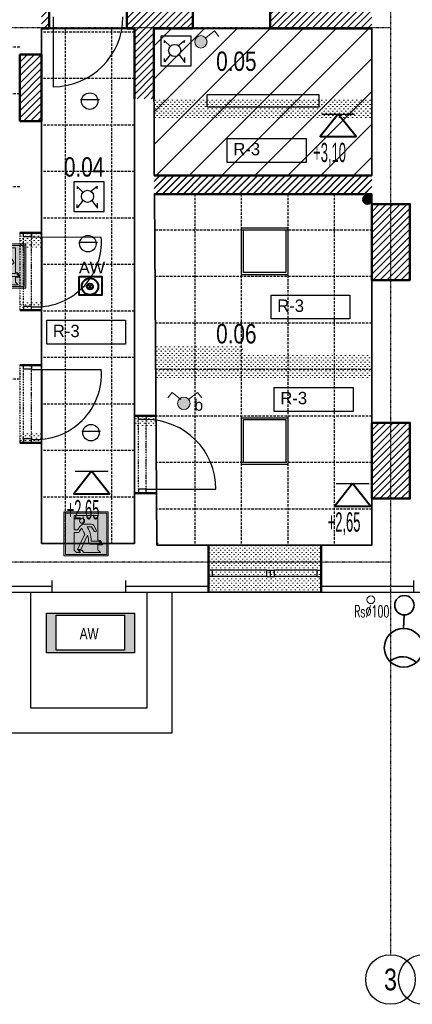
# Model space of a CAD drawing. Header units: centimetres. Extents: x 25511 to 42070, y 833 to 13367.
# Tile 48 of 59: x 31276 to 31782, y 3866 to 5137. Entities that reach past the tile are written whole.
import ezdxf
from ezdxf.enums import TextEntityAlignment as Align

# ---------------------------------------------------------------- set-up
doc = ezdxf.new("R2010")
doc.units = ezdxf.units.CM
doc.header["$LTSCALE"] = 0.1
for name, pattern in [('Ciągłe', [0]), ('DASHDOT2', [12.7, 6.35, -3.175, 0, -3.175]), ('DASHED2', [9.525, 6.35, -3.175]), ('DIVIDE', [31.75, 12.7, -6.35, 0, -6.35, 0, -6.35]), ('DOT', [6.35, 0, -6.35]), ('HIDDEN', [9.525, 6.35, -3.175])]:
    doc.linetypes.add(name, pattern=pattern)
for name, color, linetype in [('A-Elewacje_wypełnienia', 253, 'Continuous'), ('A-Grid', 253, 'DASHDOT2'), ('A-Schody-G', 253, 'Continuous'), ('CKDACH_OPIS', 253, 'Continuous'), ('CKDOOR_FRAMUGI_RAM', 253, 'Continuous'), ('CKDRZWI_', 253, 'Continuous'), ('CKDRZWI_NAD', 253, 'DIVIDE'), ('CKIZOLACJE', 253, 'Continuous'), ('CKOKNA', 253, 'Continuous'), ('CKPOM_OPIS', 253, 'Continuous'), ('CKSCIANY_NAD', 253, 'DIVIDE'), ('CKSCIANY_POD', 253, 'Continuous')]:
    doc.layers.add(name, color=color, linetype=linetype)
for name, color, linetype, lineweight in [('A-Opis-G', 252, 'Continuous', 9), ('A-sufity podwieszone', 253, 'Continuous', 25), ('A-Wyburzenia', 253, 'DASHED2', 0), ('A_Sufity - Opis', 253, 'Continuous', 13), ('A_Sufity podwieszone', 253, 'Continuous', 25), ('AK_KAN SANITARNA', 253, 'Continuous', 50), ('CKDACH_RYNNY', 253, 'Continuous', 18), ('CKPOM_NUM', 253, 'Continuous', 50), ('CKSCIANY_PRZEKR', 253, 'Continuous', 50), ('COKÓŁ_Nr_Pióra__1', 7, 'Continuous', 13), ('COKÓŁ_Nr_Pióra__7', 5, 'Continuous', 20), ('DLXLUM07', 10, 'Continuous', 35), ('E oświetlenie', 34, 'Continuous', 30), ('E-kabel', 1, 'Continuous', 35), ('E-OśwPhilips-G', 150, 'Continuous', 25), ('elOPIS', 5, 'Continuous', 25), ('Elospr', 32, 'Continuous', 30), ('EOPIS', 150, 'Continuous', 35), ('Eoprawa4100', 32, 'Continuous', 40), ('IS_Kanalizacja_sanit_piony', 253, 'Continuous', 30), ('ISTN. PRZEKRÓJ_Nr_Pióra__7', 5, 'Continuous', 20), ('lampe', 32, 'Continuous', 30)]:
    doc.layers.add(name, color=color, linetype=linetype, lineweight=lineweight)
doc.layers.add('CKDRZWI_POM', color=253, linetype='DOT', plot=False)
doc.layers.add('POWIERZCHNIA ZABUDOWY', color=253, linetype='Continuous', plot=False)
doc.layers.add('REV', color=253, linetype='Continuous', lineweight=40, plot=False)
doc.styles.add('A_simplex_25', font='simplex.shx', dxfattribs={"width": 0.5, "height": 25})
doc.styles.add('Arch-Dim', font='romans.shx', dxfattribs={"width": 0.75})
doc.styles.add('GENERATED_STYLE_5', font='arial.ttf')
doc.styles.add('RomanS', font='romans.shx', dxfattribs={"width": 0.8})
doc.styles.get("Standard").update_dxf_attribs({"font": 'ic-simplex.shx', "width": 0.8})
doc.linetypes.add('IZOLACJA_CIEPLNA_OS', pattern='A,0.001,[220,CADKON.SHX,S=0.05,R=0,X=0,Y=0],-1,[220,CADKON.SHX,S=0.05,R=180,X=1,Y=0],-1', length=2.001)

# ---------------------------------------------------------------- blocks, each defined once
blk = doc.blocks.new('CKBL2081424112252')
at = {"layer": 'CKPOM_NUM', "width": 0.8, "flags": 8}
blk.add_attdef('CISLO', text='', height=25, dxfattribs=at).set_placement((31590.5, 5085.6), align=Align.BOTTOM_CENTER)
at = {"layer": 'CKPOM_OPIS', "width": 0.8, "flags": 9}
for tag in ['PLOCHA_DLE_NV_366/2013', 'DEFINICE_SKLADBY', 'POZNÁMKA', 'K._VÝŠKA', 'PODLAHA', 'SKLADBA', 'TEPLOTA', 'PODLAZI', 'POVRCH', 'PLOCHA', 'JMENO', 'OBVOD', 'OBJEM', 'STROP', 'VYSKA', 'STĚNY', 'ZONA', 'BYT']:
    blk.add_attdef(tag, text='', height=20, dxfattribs=at).set_placement((31590.5, 5085.6), align=Align.BOTTOM_CENTER)
blk = doc.blocks.new('A$7E8A383135198')
at = {"layer": 'A-Grid'}
for p, q in [((2215, 268.2), (2215, -1847.5)), ((2215, -651.4), (-268, -651.4)), ((2215, -1340.9), (988.5, -1340.9))]:
    blk.add_line(p, q, dxfattribs=at)
at = {"layer": 'A-Grid', "linetype": 'Ciągłe'}
for centre in [(2215, -1879.4), (2215, -1879.4), (2257.5, -1879.4), (2257.5, -1879.4)]:
    blk.add_circle(centre, 32, dxfattribs=at)
at = {"layer": 'A-Grid', "width": 0.8}
blk.add_text('3', height=28, dxfattribs=at).set_placement((2215, -1879.4), align=Align.MIDDLE)
blk = doc.blocks.new('CKBL2090924132210')
at = {"layer": 'CKPOM_NUM', "width": 0.8, "flags": 8}
blk.add_attdef('CISLO', text='', height=20, dxfattribs=at).set_placement((31590, 4710.6), align=Align.BOTTOM_CENTER)
at = {"layer": 'CKPOM_OPIS', "width": 0.8, "flags": 9}
for tag, height in [('JMENO', 36), ('POZNÁMKA', 18), ('K._VÝŠKA', 18), ('STĚNY', 18), ('PLOCHA_DLE_NV_366/2013', 18), ('DEFINICE_SKLADBY', 18), ('PODLAHA', 18), ('TEPLOTA', 18), ('SKLADBA', 18), ('PODLAZI', 18), ('POVRCH', 18), ('PLOCHA', 18), ('OBVOD', 18), ('OBJEM', 18), ('STROP', 18), ('VYSKA', 18), ('ZONA', 18), ('BYT', 18)]:
    blk.add_attdef(tag, text='', height=height, dxfattribs=at).set_placement((31590, 4710.6), align=Align.BOTTOM_CENTER)
blk = doc.blocks.new('CKBL2081424112231')
at = {"layer": 'CKPOM_NUM', "width": 0.8, "flags": 8}
blk.add_attdef('CISLO', text='', height=25, dxfattribs=at).set_placement((31364.2, 4805.4), align=Align.BOTTOM_CENTER)
at = {"layer": 'CKPOM_OPIS', "width": 0.8, "flags": 9}
for tag in ['PLOCHA_DLE_NV_366/2013', 'DEFINICE_SKLADBY', 'POZNÁMKA', 'K._VÝŠKA', 'PODLAHA', 'TEPLOTA', 'SKLADBA', 'PODLAZI', 'POVRCH', 'PLOCHA', 'JMENO', 'OBVOD', 'OBJEM', 'STROP', 'VYSKA', 'STĚNY', 'ZONA', 'BYT']:
    blk.add_attdef(tag, text='', height=20, dxfattribs=at).set_placement((31364.2, 4805.4), align=Align.BOTTOM_CENTER)
blk = doc.blocks.new('A$7E8A161362996')
at = {"layer": 'IS_Kanalizacja_sanit_piony'}
h = blk.add_hatch(color=256, dxfattribs=at)
h.dxf.hatch_style = 1
edge = h.paths.add_edge_path()
edge.add_arc((-6367, 6578), 55, 0, 360)
h = blk.add_hatch(color=256, dxfattribs=at)
h.dxf.hatch_style = 1
edge = h.paths.add_edge_path()
edge.add_arc((-848, 4613), 55, 0, 360)
h = blk.add_hatch(color=256, dxfattribs=at)
h.dxf.hatch_style = 1
edge = h.paths.add_edge_path()
edge.add_arc((2026, 2606), 55, 0, 360)
at = {"layer": 'AK_KAN SANITARNA'}
for centre in [(-6367, 6578), (-848, 4613), (2026, 2606)]:
    blk.add_circle(centre, 55, dxfattribs=at)
blk = doc.blocks.new('Sufity')
at = {"layer": 'A-sufity podwieszone', "lineweight": 35}
for points in [[(38362.6, 1440.9), (38482.6, 1440.9), (38482.6, 2105.4), (38362.6, 2105.4), (38362.6, 1440.9)], [(38507.9, 1915.9), (38507.6, 2105.4), (38788.6, 2105.4), (38788.6, 1915.9), (38508.2, 1915.9)]]:
    blk.add_lwpolyline(points, dxfattribs=at).dxf.unprotected_set("ltscale", 0)
blk.add_lwpolyline([(38788.7, 1891.9), (38508.3, 1891.9), (38511.6, 1438.9), (38788.7, 1438.9)], close=True, dxfattribs=at).dxf.unprotected_set("ltscale", 0)
at = {"layer": 'A_Sufity podwieszone', "linetype": 'HIDDEN', "ltscale": 5}
for points in [[(38482.6, 2100.9), (38362.6, 2100.9)], [(38393.1, 2105.4), (38393.1, 1440.9)], [(38453.1, 2105.4), (38453.1, 1440.9)], [(38334.6, 2081.4), (38056.5, 2081.4)], [(38482.6, 2040.9), (38362.6, 2040.9)], [(38334.6, 2021.4), (38056.5, 2021.4)], [(38482.6, 1980.9), (38362.6, 1980.9)], [(38482.6, 1920.9), (38362.6, 1920.9)], [(38334.6, 1901.4), (38056.5, 1901.4)], [(38560.2, 1891.9), (38560.2, 1438.9)], [(38620.2, 1891.9), (38620.2, 1438.9)], [(38680.2, 1891.9), (38680.2, 1438.9)], [(38740.2, 1891.9), (38740.2, 1438.9)], [(38482.6, 1860.9), (38362.6, 1860.9)], [(38789.2, 1845.4), (38509.2, 1845.4)], [(38482.6, 1800.9), (38362.6, 1800.9)], [(38788.7, 1785.4), (38509.6, 1785.4)], [(38482.6, 1740.9), (38362.6, 1740.9)], [(38788.7, 1725.4), (38510.1, 1725.4)], [(38482.6, 1680.9), (38362.6, 1680.9)], [(38788.7, 1665.4), (38510.5, 1665.4)], [(38334.6, 1652.9), (37915.6, 1652.9)], [(38482.6, 1620.9), (38362.6, 1620.9)], [(38788.7, 1605.4), (38510.9, 1605.4)], [(38482.6, 1560.9), (38362.6, 1560.9)], [(38788.7, 1545.4), (38511.4, 1545.4)], [(38482.6, 1500.9), (38362.6, 1500.9)], [(38788.7, 1485.4), (38511.8, 1485.4)], [(38513.1, 1440.9), (38511.6, 1440.9)]]:
    blk.add_lwpolyline(points, dxfattribs=at)
blk = doc.blocks.new('Drzwi ewakuacyjne (1)')
at = {"true_color": 0xffffff}
h = blk.add_hatch(color=7, dxfattribs=at)
h.paths.add_polyline_path([(-35, 0), (-35, 70), (35, 70), (35, 0)])
h.paths.add_polyline_path([(-32.5, 2.5), (-32.5, 67.5), (32.5, 67.5), (32.5, 2.5)], flags=16)
h.paths.add_polyline_path([(-18.9, 64), (-18.9, 41.3), (-13.4, 41.3, -0.085698), (-8.2, 48.1, -0.105978), (-5.1, 50.1, -0.091054), (-3.7, 50.4), (8.6, 50.4, -0.27629), (12.1, 48.3), (15.9, 41.1, -1), (12.5, 39.2), (8.6, 46.3), (1.5, 46.3, -0.050927), (6.3, 36.4, -0.054258), (8.2, 23.5), (18.9, 23.5, -0.281953), (22.5, 21.3), (23.9, 18.6), (6.1, 18.6, -0.406934), (4.1, 20.6, 0.057666), (2.3, 32.8), (-8.2, 10.3), (-13.9, 10.3), (-2.3, 34.7, -0.029564), (-6.9, 43.8, 0.051795), (-11.7, 37.3), (-18.9, 37.3), (-18.9, 9.3), (-15.1, 5.5), (-9.1, 5.5), (-12.7, 9.1), (-7, 9.1), (-3.4, 5.5), (22.7, 5.5), (18.5, 9.7), (18.5, 17.4), (26.1, 17.4), (23.5, 22.7, 0.281953), (19.9, 24.9), (18.5, 24.9), (18.5, 64)], flags=0)
h.paths.add_polyline_path([(-2.3, 55.6, 1), (-10.3, 55.6, 1)], flags=0)
h = blk.add_hatch(color=116)
h.paths.add_polyline_path([(-32.5, 2.5), (-32.5, 67.5), (32.5, 67.5), (32.5, 2.5)])
h.paths.add_polyline_path([(-18.9, 64), (-18.9, 41.3), (-13.4, 41.3, -0.085698), (-8.2, 48.1, -0.105978), (-5.1, 50.1, -0.091054), (-3.7, 50.4), (8.6, 50.4, -0.27629), (12.1, 48.3), (15.9, 41.1, -1), (12.5, 39.2), (8.6, 46.3), (1.5, 46.3, -0.050927), (6.3, 36.4, -0.054258), (8.2, 23.5), (18.9, 23.5, -0.281953), (22.5, 21.3), (23.9, 18.6), (6.1, 18.6, -0.406934), (4.1, 20.6, 0.057666), (2.3, 32.8), (-8.2, 10.3), (-13.9, 10.3), (-2.3, 34.7, -0.029564), (-6.9, 43.8, 0.051795), (-11.7, 37.3), (-18.9, 37.3), (-18.9, 9.3), (-15.1, 5.5), (-9.1, 5.5), (-12.7, 9.1), (-7, 9.1), (-3.4, 5.5), (22.7, 5.5), (18.5, 9.7), (18.5, 17.4), (26.1, 17.4), (23.5, 22.7, 0.281953), (19.9, 24.9), (18.5, 24.9), (18.5, 64)], flags=16)
h.paths.add_polyline_path([(-2.3, 55.6, 1), (-10.3, 55.6, 1)], flags=0)
at = {"color": 7}
for points in [[(-35, 0), (35, 0), (35, 70), (-35, 70)], [(-32.5, 2.5), (32.5, 2.5), (32.5, 67.5), (-32.5, 67.5)]]:
    blk.add_lwpolyline(points, close=True, dxfattribs=at)
at = {"color": 116}
blk.add_lwpolyline([(35, 0), (-35, 0), (-35, 70), (35, 70)], close=True, dxfattribs=at)
at = {"color": 7}
blk.add_lwpolyline([(6.1, 18.6), (23.9, 18.6), (22.5, 21.3, 0.281953), (18.9, 23.5), (8.2, 23.5, 0.054258), (6.3, 36.4, 0.050927), (1.5, 46.3), (8.6, 46.3), (12.5, 39.2, 1), (15.9, 41.1), (12.1, 48.3, 0.27629), (8.6, 50.4), (-3.7, 50.4, 0.091054), (-5.1, 50.1, 0.105978), (-8.2, 48.1, 0.085698), (-13.4, 41.3), (-18.9, 41.3), (-18.9, 64), (18.5, 64), (18.5, 24.9), (19.9, 24.9, -0.281953), (23.5, 22.7), (26.1, 17.4), (18.5, 17.4), (18.5, 9.7), (22.7, 5.5), (-3.4, 5.5), (-7, 9.1), (-12.7, 9.1), (-9.1, 5.5), (-15.1, 5.5), (-18.9, 9.3), (-18.9, 37.3), (-11.7, 37.3, -0.051795), (-6.9, 43.8, 0.029564), (-2.3, 34.7), (-13.9, 10.3), (-8.2, 10.3), (2.3, 32.8, -0.057666), (4.1, 20.6, 0.406934)], format="xyb", close=True, dxfattribs=at)
blk.add_circle((-6.3, 55.6), 3.97, dxfattribs=at)

msp = doc.modelspace()

# ---------------------------------------------------------------- hatches: boundary and pattern name
at = {"layer": 'A-Elewacje_wypełnienia', "lineweight": 5}
h = msp.add_hatch(dxfattribs=at)
h.set_pattern_fill('ANSI31', color=256, scale=2, style=0)
h.set_pattern_definition([(45, (8507.151, 1767.307), (-4.490128, 4.490128), [])])
h.paths.add_polyline_path([(31304.236, 5125.128), (31314.236, 5125.104), (31314.819, 5150.105), (31304.236, 5150.104)])
h = msp.add_hatch(dxfattribs=at)
h.set_pattern_fill('ANSI31', color=256, scale=2, style=0)
h.paths.add_polyline_path([(31414.236, 5125.106), (31424.236, 5125.103), (31424.236, 5034.604), (31449.236, 5034.604), (31449.236, 5125.101), (31499.236, 5125.108), (31499.237, 5150.104), (31414.235, 5150.098)])
h = msp.add_hatch(dxfattribs=at)
h.set_pattern_fill('ANSI31', color=256, scale=2, style=0)
h.paths.add_polyline_path([(31599.237, 5125.111), (31730.235, 5125.098), (31730.237, 5150.111), (31599.236, 5150.104)])
h = msp.add_hatch(dxfattribs=at)
h.set_pattern_fill('ANSI31', color=256, scale=2, style=0)
h.set_pattern_definition([(45, (8497.151, 1708.807), (-4.490128, 4.490128), [])])
h.paths.add_polyline_path([(31276.236, 5005.628), (31303.653, 5005.581), (31304.819, 5091.605), (31277.402, 5091.604)])
h = msp.add_hatch(dxfattribs=at)
h.set_pattern_fill('ANSI31', color=256, scale=2, style=0)
h.set_pattern_definition([(45, (8497.151, 1708.807), (-4.490128, 4.490128), [])])
h.paths.add_polyline_path([(31276.236, 5005.628), (31303.653, 5005.581), (31304.819, 5091.605), (31277.402, 5091.604)])
h = msp.add_hatch(dxfattribs=at)
h.set_pattern_fill('ANSI31', color=256, scale=2, style=0)
h.set_pattern_definition([(45, (8902.151, 1535.311), (-4.490128, 4.490128), [])])
h.paths.add_polyline_path([(31449.616, 4911.582), (31730.231, 4911.583), (31730.236, 4935.608), (31449.616, 4935.582)])
h = msp.add_hatch(dxfattribs=at)
h.set_pattern_fill('ANSI31', color=256, scale=2, style=0)
h.set_pattern_definition([(45, (8902.151, 1535.5127), (-4.490128, 4.490128), [])])
h.paths.add_polyline_path([(31450.953, 4911.792), (31730.231, 4911.785), (31730.236, 4935.81), (31450.953, 4935.792)])
h = msp.add_hatch(dxfattribs=at)
h.set_pattern_fill('ANSI31', color=256, scale=2, style=0)
h.set_pattern_definition([(45, (8951.151, 1498.307), (-4.490128, 4.490128), [])])
h.paths.add_polyline_path([(31730.236, 4800.628), (31779.236, 4800.581), (31780.402, 4898.605), (31731.402, 4898.604)])
h = msp.add_hatch(dxfattribs=at)
h.set_pattern_fill('ANSI31', color=256, scale=2, style=0)
h.set_pattern_definition([(45, (8951.151, 1498.307), (-4.490128, 4.490128), [])])
h.paths.add_polyline_path([(31730.236, 4800.628), (31779.236, 4800.581), (31780.402, 4898.605), (31731.402, 4898.604)])
h = msp.add_hatch(dxfattribs=at)
h.set_pattern_fill('ANSI31', color=256, scale=2, style=0)
h.set_pattern_definition([(45, (8951.151, 1216.307), (-4.490128, 4.490128), [])])
h.paths.add_polyline_path([(31730.236, 4518.628), (31779.236, 4518.581), (31780.402, 4616.605), (31731.402, 4616.604)])
h = msp.add_hatch(dxfattribs=at)
h.set_pattern_fill('ANSI31', color=256, scale=2, style=0)
h.set_pattern_definition([(45, (8951.151, 1216.307), (-4.490128, 4.490128), [])])
h.paths.add_polyline_path([(31730.236, 4518.628), (31779.236, 4518.581), (31780.402, 4616.605), (31731.402, 4616.604)])
at = {"layer": 'A-Wyburzenia'}
h = msp.add_hatch(dxfattribs=at)
h.set_pattern_fill('PLASTER', color=256, scale=4, style=0)
h.set_pattern_definition([(45, (-6369726.749, -5682809.6003), (-2.8284271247, 2.8284271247), [0, -4])])
h.paths.add_polyline_path([(31730.236, 5008.111), (31730.236, 5034.604), (31449.271, 5034.604), (31449.271, 5008.111)])
h = msp.add_hatch(dxfattribs=at)
h.set_pattern_fill('PLASTER', color=256, scale=4, style=0)
h.set_pattern_definition([(45, (-6369899.6053, -5682843.7987), (-2.8284271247, 2.8284271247), [0, -4])])
h.paths.add_polyline_path([(31304.236, 4840.604), (31304.236, 4861.406), (31276.414, 4861.406), (31276.414, 4840.604)])
h = msp.add_hatch(dxfattribs=at)
h.set_pattern_fill('PLASTER', color=256, scale=4, style=0)
h.set_pattern_definition([(45, (-6369899.6053, -5682932.6003), (-2.8284271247, 2.8284271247), [0, -4])])
h.paths.add_polyline_path([(31304.236, 4761.604), (31304.236, 4772.604), (31276.414, 4772.604), (31276.414, 4761.604)])
h = msp.add_hatch(dxfattribs=at)
h.set_pattern_fill('PLASTER', color=256, scale=4, style=0)
h.set_pattern_definition([(45, (-6369724.5386, -5683128.09), (-2.8284271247, 2.8284271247), [0, -4])])
h.paths.add_polyline_path([(31730.236, 4672.496), (31730.236, 4704.317), (31565.388, 4704.317), (31565.347, 4716.026), (31451.481, 4716.115), (31451.481, 4672.496)])
h = msp.add_hatch(dxfattribs=at)
h.set_pattern_fill('PLASTER', color=256, scale=4, style=0)
h.set_pattern_definition([(45, (-6369751.6053, -5683079.6003), (-2.8284271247, 2.8284271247), [0, -4])])
h.paths.add_polyline_path([(31452.236, 4612.604), (31452.236, 4625.604), (31424.414, 4625.604), (31424.414, 4612.604)])
h = msp.add_hatch(dxfattribs=at)
h.set_pattern_fill('PLASTER', color=256, scale=4, style=0)
h.set_pattern_definition([(45, (-6369899.6053, -5683101.6003), (-2.8284271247, 2.8284271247), [0, -4])])
h.paths.add_polyline_path([(31304.236, 4590.604), (31304.236, 4603.604), (31276.414, 4603.604), (31276.414, 4590.604)])
h = msp.add_hatch(dxfattribs=at)
h.set_pattern_fill('PLASTER', color=256, scale=4, style=0)
h.set_pattern_definition([(45, (-6369656.2837, -5683257.6003), (-2.8284271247, 2.8284271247), [0, -4])])
h.paths.add_polyline_path([(31664.736, 4398.104), (31664.736, 4458.604), (31519.736, 4458.604), (31519.736, 4398.104)])
h = msp.add_hatch(dxfattribs=at)
h.set_pattern_fill('PLASTER', color=256, scale=4, style=0)
h.set_pattern_definition([(45, (-6369656.2837, -5683257.6003), (-2.8284271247, 2.8284271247), [0, -4])])
h.paths.add_polyline_path([(31664.736, 4398.104), (31664.736, 4458.604), (31519.736, 4458.604), (31519.736, 4398.104)])
at = {"layer": 'A_Sufity - Opis'}
h = msp.add_hatch(dxfattribs=at)
h.set_pattern_fill('GR_GENERAL', color=256, scale=15)
h.set_pattern_definition([(45, (0, 0), (-21.213203, 21.213203), [])])
h.paths.add_polyline_path([(31449.236, 5125.104), (31730.236, 5125.104), (31730.236, 4935.608), (31449.78, 4935.592)])
at = {"layer": 'COKÓŁ_Nr_Pióra__7', "linetype": 'Continuous'}
h = msp.add_hatch(color=256, dxfattribs=at)
edge = h.paths.add_edge_path(flags=0)
edge.add_ellipse((31509.821, 5108.048), major_axis=(7.991, 0), ratio=1, start_angle=180, end_angle=360)
edge.add_ellipse((31509.821, 5108.048), major_axis=(7.991, 0), ratio=1, start_angle=0, end_angle=180)
h = msp.add_hatch(color=256, dxfattribs=at)
edge = h.paths.add_edge_path(flags=0)
edge.add_ellipse((31487.798, 4641.546), major_axis=(7.991, 0), ratio=1, start_angle=180, end_angle=360)
edge.add_ellipse((31487.798, 4641.546), major_axis=(7.991, 0), ratio=1, start_angle=0, end_angle=180)
at = {"layer": 'DLXLUM07'}
h = msp.add_hatch(color=1, dxfattribs=at)
h.dxf.hatch_style = 1
h.paths.add_polyline_path([(31310.699, 4370.995), (31310.699, 4319.771), (31424.288, 4319.771), (31424.288, 4370.995)])
h.paths.add_polyline_path([(31323.409, 4368.137), (31323.409, 4322.912), (31411.12, 4322.912), (31411.12, 4368.137)], flags=16)

# ---------------------------------------------------------------- linework, layer by layer
at = {"layer": 'A-Schody-G'}
for points in [[(31258.444, 4398.104), (31472.238, 4398.104), (31472.238, 4216.104), (31258.444, 4216.104)], [(31290.444, 4398.104), (31440.238, 4398.104), (31440.238, 4248.104), (31290.444, 4248.104)]]:
    msp.add_lwpolyline(points, close=True, dxfattribs=at)
at = {"layer": 'A-Wyburzenia'}
for p, q in [((31305.236, 4856.604), (31305.236, 4766.604)), ((31305.236, 4685.604), (31305.236, 4595.604))]:
    msp.add_line(p, q, dxfattribs=at)
at = {"layer": 'A_Sufity podwieszone', "lineweight": 40}
for points in [[(31686.822, 5014.874), (31663.714, 4985.882), (31709.929, 4985.882)], [(31368.934, 4553.983), (31345.827, 4524.991), (31392.042, 4524.991)], [(31705.446, 4538.07), (31682.338, 4509.077), (31728.553, 4509.077)]]:
    msp.add_lwpolyline(points, close=True, dxfattribs=at)
at = {"layer": 'A_Sufity podwieszone'}
for points in [[(31665.677, 5014.874), (31707.966, 5014.874)], [(31347.79, 4553.983), (31390.079, 4553.983)], [(31684.301, 4538.07), (31726.59, 4538.07)]]:
    msp.add_lwpolyline(points, dxfattribs=at)
at = {"layer": 'CKDACH_RYNNY'}
msp.add_circle((31728.897, 4388.104), 5, dxfattribs=at)
at = {"layer": 'CKDOOR_FRAMUGI_RAM'}
for p, q in [((31281.236, 4856.604), (31281.236, 4861.604)), ((31281.236, 4861.604), (31291.236, 4861.604)), ((31291.236, 4856.604), (31281.236, 4856.604)), ((31291.236, 4861.604), (31291.236, 4856.604)), ((31291.236, 4766.604), (31281.236, 4766.604)), ((31281.236, 4766.604), (31281.236, 4761.604)), ((31291.236, 4761.604), (31291.236, 4766.604)), ((31281.236, 4761.604), (31291.236, 4761.604)), ((31281.236, 4685.604), (31281.236, 4690.604)), ((31281.236, 4690.604), (31291.236, 4690.604)), ((31291.236, 4690.604), (31291.236, 4685.604)), ((31291.236, 4685.604), (31281.236, 4685.604)), ((31429.236, 4620.604), (31429.236, 4625.604)), ((31429.236, 4625.604), (31439.236, 4625.604)), ((31439.236, 4625.604), (31439.236, 4620.604)), ((31439.236, 4620.604), (31429.236, 4620.604)), ((31291.236, 4595.604), (31281.236, 4595.604)), ((31281.236, 4595.604), (31281.236, 4590.604)), ((31281.236, 4590.604), (31291.236, 4590.604)), ((31291.236, 4590.604), (31291.236, 4595.604)), ((31439.236, 4530.604), (31429.236, 4530.604)), ((31429.236, 4530.604), (31429.236, 4525.604)), ((31429.236, 4525.604), (31439.236, 4525.604)), ((31439.236, 4525.604), (31439.236, 4530.604))]:
    msp.add_line(p, q, dxfattribs=at)
at = {"layer": 'CKDRZWI_'}
for p, q in [((31319.236, 5140.104), (31319.236, 5050.104)), ((31291.324, 4856.227), (31381.324, 4856.05)), ((31291.324, 4685.227), (31381.324, 4685.05)), ((31439.236, 4530.604), (31529.236, 4530.604))]:
    msp.add_line(p, q, dxfattribs=at)
for centre, radius, start, end in [((31319.236, 5140.104), 90, 270, 0), ((31297.618, 4849.909), 83.931, 265.577866, 4.196015), ((31297.618, 4678.909), 83.931, 265.577866, 4.196015), ((31439.236, 4530.604), 90, 0, 90)]:
    msp.add_arc(centre, radius, start, end, dxfattribs=at)
at = {"layer": 'CKDRZWI_NAD'}
for p, q in [((31281.236, 4761.604), (31281.236, 4861.604)), ((31291.236, 4761.604), (31291.236, 4861.604)), ((31281.236, 4590.604), (31281.236, 4690.604)), ((31291.236, 4590.604), (31291.236, 4690.604)), ((31429.236, 4530.604), (31429.236, 4620.604)), ((31439.236, 4530.604), (31439.236, 4620.604))]:
    msp.add_line(p, q, dxfattribs=at)
at = {"layer": 'CKDRZWI_POM'}
for p, q in [((31291.236, 4761.604), (31291.236, 4861.604)), ((31291.236, 4590.604), (31291.236, 4690.604)), ((31439.236, 4525.604), (31439.236, 4625.604))]:
    msp.add_line(p, q, dxfattribs=at)
at = {"layer": 'CKIZOLACJE'}
for p, q in [((31317.736, 4413.104), (31317.736, 4398.104)), ((31412.736, 4413.104), (31412.736, 4398.104))]:
    msp.add_line(p, q, dxfattribs=at)
at = {"layer": 'CKIZOLACJE', "linetype": 'IZOLACJA_CIEPLNA_OS', "ltscale": 4.5}
for points in [[(30722.14, 5094.604), (30803.236, 5094.604), (30803.236, 4405.604), (31317.736, 4405.604)], [(31412.736, 4405.604), (31519.736, 4405.604)], [(31664.736, 4405.604), (31784.236, 4405.604)]]:
    msp.add_lwpolyline(points, dxfattribs=at)
at = {"layer": 'CKIZOLACJE'}
for points in [[(30722.14, 5087.104), (30795.736, 5087.104), (30795.736, 4398.104), (31317.736, 4398.104)], [(31664.736, 4398.104), (31784.236, 4398.104), (31784.236, 4413.104)], [(31412.736, 4398.104), (31519.736, 4398.104)]]:
    msp.add_lwpolyline(points, dxfattribs=at)
at = {"layer": 'CKOKNA'}
for p, q in [((31524.736, 4426.104), (31519.736, 4426.104)), ((31519.736, 4418.104), (31519.736, 4426.104)), ((31594.736, 4426.104), (31524.736, 4426.104)), ((31524.736, 4418.104), (31524.736, 4426.104)), ((31594.736, 4418.104), (31594.736, 4426.104)), ((31594.736, 4426.104), (31599.736, 4426.104)), ((31599.736, 4418.104), (31599.736, 4426.104)), ((31599.736, 4426.104), (31604.736, 4426.104)), ((31659.736, 4426.104), (31604.736, 4426.104)), ((31604.736, 4418.104), (31604.736, 4426.104)), ((31659.736, 4418.104), (31659.736, 4426.104)), ((31659.736, 4426.104), (31664.736, 4426.104)), ((31664.736, 4418.104), (31664.736, 4426.104)), ((31524.736, 4418.104), (31519.736, 4418.104)), ((31594.736, 4418.104), (31524.736, 4418.104)), ((31594.736, 4418.104), (31599.736, 4418.104)), ((31599.736, 4418.104), (31604.736, 4418.104)), ((31659.736, 4418.104), (31604.736, 4418.104)), ((31659.736, 4418.104), (31664.736, 4418.104))]:
    msp.add_line(p, q, dxfattribs=at)
at = {"layer": 'CKSCIANY_NAD'}
for p, q in [((31276.236, 4861.604), (31276.236, 4761.604)), ((31276.236, 4690.604), (31276.236, 4590.604)), ((31424.236, 4525.604), (31424.236, 4625.604)), ((31453.01, 4525.61), (31451.988, 4625.61))]:
    msp.add_line(p, q, dxfattribs=at)
at = {"layer": 'CKSCIANY_POD'}
for p, q in [((31664.736, 4458.604), (31519.736, 4458.604)), ((31664.736, 4398.104), (31519.736, 4398.104))]:
    msp.add_line(p, q, dxfattribs=at)
at = {"layer": 'CKSCIANY_PRZEKR'}
for p, q in [((31314.236, 5125.104), (31314.236, 5150.104)), ((31414.236, 5125.104), (31414.236, 5150.104)), ((31499.236, 5125.604), (31499.236, 5150.104)), ((31599.236, 5125.104), (31599.236, 5150.104)), ((31314.236, 5125.104), (31304.236, 5125.104)), ((31424.236, 5125.104), (31414.236, 5125.104)), ((31424.236, 5034.604), (31424.236, 5125.104)), ((31449.236, 5034.604), (31449.236, 5125.104)), ((31449.236, 5125.104), (31499.236, 5125.104)), ((31599.236, 5125.104), (31730.236, 5125.104)), ((31276.236, 5091.604), (31304.236, 5091.604)), ((31276.236, 5091.604), (31276.236, 5005.604)), ((31304.236, 5005.604), (31304.236, 5091.604)), ((31276.236, 5005.604), (31304.236, 5005.604)), ((31449.538, 4935.59), (31730.269, 4935.608)), ((31449.693, 4911.59), (31730.269, 4911.608)), ((31276.236, 4861.604), (31304.236, 4861.604)), ((31276.236, 4761.604), (31304.236, 4761.604)), ((31276.236, 4690.604), (31304.236, 4690.604)), ((31424.236, 4625.604), (31451.988, 4625.604)), ((31276.236, 4590.604), (31304.236, 4590.604)), ((31424.236, 4525.604), (31453.01, 4525.604)), ((31519.736, 4398.104), (31519.736, 4458.604)), ((31664.736, 4398.104), (31664.736, 4458.604))]:
    msp.add_line(p, q, dxfattribs=at)
msp.add_lwpolyline([(31730.236, 4898.604), (31730.236, 4800.604), (31779.236, 4800.604), (31779.236, 4898.604), (31730.236, 4898.604)], dxfattribs=at)
msp.add_lwpolyline([(31730.236, 4616.604), (31779.236, 4616.604), (31779.236, 4518.604), (31730.236, 4518.604)], close=True, dxfattribs=at)
at = {"layer": 'COKÓŁ_Nr_Pióra__1', "linetype": 'Continuous', "flags": 128}
for points in [[(31501.829, 5108.048, -1), (31517.812, 5108.048, -1)], [(31479.807, 4641.546, -1), (31495.79, 4641.546, -1)]]:
    msp.add_lwpolyline(points, format="xyb", close=True, dxfattribs=at)
at = {"layer": 'E oświetlenie'}
msp.add_lwpolyline([(31310.699, 4370.995), (31424.288, 4370.995), (31424.288, 4319.771), (31310.699, 4319.771)], close=True, dxfattribs=at)
at = {"layer": 'E-kabel'}
msp.add_line((31771.636, 4368.597), (31770.984, 4351.115), dxfattribs=at)
for centre, radius in [((31772.102, 4381.088), 12.5), ((31771.235, 4326.157), 25)]:
    msp.add_circle(centre, radius, dxfattribs=at)
msp.add_arc((31769.868, 4289.515), 25, 45.032016, 130.696143, dxfattribs=at)
at = {"layer": 'E-OśwPhilips-G'}
for p, q in [((31470.861, 5101.513), (31462.484, 5109.555)), ((31462.484, 5109.555), (31462.484, 5106.539)), ((31479.908, 5102.853), (31488.62, 5109.89)), ((31488.62, 5109.89), (31487.95, 5106.539)), ((31470.191, 5091.461), (31462.819, 5082.079)), ((31462.819, 5082.079), (31462.819, 5086.435)), ((31481.583, 5091.461), (31488.955, 5081.409)), ((31488.955, 5081.409), (31488.955, 5087.775)), ((31358.482, 4913.373), (31350.105, 4921.415)), ((31350.105, 4921.415), (31350.105, 4918.399)), ((31367.529, 4914.713), (31376.241, 4921.75)), ((31376.241, 4921.75), (31375.571, 4918.399)), ((31357.812, 4903.321), (31350.44, 4893.939)), ((31350.44, 4893.939), (31350.44, 4898.295)), ((31369.204, 4903.321), (31376.576, 4893.269)), ((31376.576, 4893.269), (31376.576, 4899.635))]:
    msp.add_line(p, q, dxfattribs=at)
for points in [[(31458.768, 5115.91), (31497.047, 5115.91), (31497.047, 5076.673), (31458.768, 5076.673)], [(31346.389, 4927.77), (31384.669, 4927.77), (31384.669, 4888.533), (31346.389, 4888.533)]]:
    msp.add_lwpolyline(points, close=True, dxfattribs=at)
for centre in [(31476.044, 5096.798), (31363.666, 4908.659)]:
    msp.add_circle(centre, 7.867, dxfattribs=at)
at = {"layer": 'elOPIS', "color": 5}
for points in [[(31543.666, 4983.378), (31645.384, 4983.378), (31645.384, 4952.464), (31543.666, 4952.464)], [(31600.235, 4781.349), (31701.952, 4781.349), (31701.952, 4750.434), (31600.235, 4750.434)], [(31311.08, 4748.771), (31412.798, 4748.771), (31412.798, 4717.857), (31311.08, 4717.857)], [(31604.275, 4662.151), (31705.993, 4662.151), (31705.993, 4631.237), (31604.275, 4631.237)]]:
    msp.add_lwpolyline(points, close=True, dxfattribs=at)
at = {"layer": 'Elospr'}
for p, q in [((31354.61, 5033.487, 212.643), (31378.935, 5033.487, 212.643)), ((31662.375, 5039.75, 425.286), (31517.723, 5039.75, 425.286)), ((31517.723, 5024.023, 425.286), (31517.723, 5039.75, 425.286)), ((31662.375, 5024.023, 425.286), (31662.375, 5039.75, 425.286)), ((31518.375, 5024.023, 425.286), (31662.375, 5024.023, 425.286)), ((31561.794, 4867.991), (31621.794, 4867.991)), ((31561.794, 4867.991), (31561.794, 4807.991)), ((31621.794, 4867.991), (31621.794, 4807.991)), ((31352.243, 4849.608, 212.643), (31376.568, 4849.608, 212.643)), ((31561.794, 4807.991), (31621.794, 4807.991)), ((31561.794, 4623.031), (31621.794, 4623.031)), ((31561.794, 4623.031), (31561.794, 4563.031)), ((31621.794, 4623.031), (31621.794, 4563.031)), ((31356.189, 4605.753, 212.643), (31380.514, 4605.753, 212.643)), ((31561.794, 4563.031), (31621.794, 4563.031))]:
    msp.add_line(p, q, dxfattribs=at)
for points in [[(31564.875, 4865.601), (31619.196, 4865.601), (31619.196, 4810.357), (31564.875, 4810.357)], [(31564.875, 4620.64), (31619.196, 4620.64), (31619.196, 4565.396), (31564.875, 4565.396)]]:
    msp.add_lwpolyline(points, close=True, dxfattribs=at)
for centre in [(31366.495, 5031.535, 212.643), (31364.128, 4847.657, 212.643), (31368.074, 4603.802, 212.643)]:
    msp.add_circle(centre, 10.64, dxfattribs=at)
at = {"layer": 'Eoprawa4100', "color": 1}
for p, q in [((31363.988, 4789.507), (31369.53, 4795.048)), ((31363.988, 4795.048), (31369.53, 4789.507))]:
    msp.add_line(p, q, dxfattribs=at)
msp.add_lwpolyline([(31352.727, 4805.047), (31382.019, 4805.047), (31382.019, 4781.247), (31352.727, 4781.247)], close=True, dxfattribs=at)
for radius in [10.621, 3.918]:
    msp.add_circle((31366.759, 4792.277), radius, dxfattribs=at)
at = {"layer": 'ISTN. PRZEKRÓJ_Nr_Pióra__7', "linetype": 'Continuous'}
for p, q in [((31516.03, 5113.079), (31527.303, 5122.066)), ((31527.303, 5122.066), (31533.083, 5115.08)), ((31472.826, 4655.564), (31467.046, 4648.578)), ((31484.099, 4646.577), (31472.826, 4655.564)), ((31494.007, 4646.577), (31505.28, 4655.564)), ((31505.28, 4655.564), (31511.061, 4648.578))]:
    msp.add_line(p, q, dxfattribs=at)
at = {"layer": 'lampe'}
msp.add_lwpolyline([(31323.409, 4368.137), (31411.12, 4368.137), (31411.12, 4322.912), (31323.409, 4322.912)], close=True, dxfattribs=at)
at = {"layer": 'POWIERZCHNIA ZABUDOWY'}
msp.add_lwpolyline([(29539.236, 5777.537), (29539.236, 5087.104), (30795.736, 5087.104), (30795.736, 4398.104), (32304.236, 4398.104), (32304.236, 4558.252), (32721.236, 4558.252), (32721.236, 5787.604), (31784.236, 5787.604), (29539.236, 5777.537)], dxfattribs=at)

# ---------------------------------------------------------------- block references
at = {"layer": 'A-Grid'}
msp.add_blockref('A$7E8A383135198', (29539.236, 5777.537), dxfattribs=at)
at = {"layer": 'A-Opis-G', "xscale": 0.8160000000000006, "yscale": 0.8160000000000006, "zscale": 0.06800000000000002}
for p in [(31255.552, 4790.091, 7.088), (31361.87, 4444.621, 7.088)]:
    msp.add_blockref('Drzwi ewakuacyjne (1)', p, dxfattribs=at)
at = {"layer": 'A-sufity podwieszone'}
msp.add_blockref('Sufity', (-7058.4, 3019.7), dxfattribs=at)
at = {"layer": 'CKPOM_NUM'}
ref = msp.add_blockref('CKBL2081424112252', (31590.486, 5062.256), dxfattribs=at)
ref.add_attrib('CISLO_001', '0.05', (31529.486, 5070.506), dxfattribs={"height": 25, "width": 0.8})
ref = msp.add_blockref('CKBL2081424112231', (31364.236, 4934.122), dxfattribs=at)
ref.add_attrib('CISLO_001', '0.04', (31333.236, 4934.122), dxfattribs={"height": 25, "width": 0.8})
ref = msp.add_blockref('CKBL2090924132210', (31589.258, 4710.643), dxfattribs=dict(at, xscale=1.25, yscale=1.25, zscale=1.25))
ref.add_attrib('CISLO_001', '0.06', (31529.458, 4718.893), dxfattribs={"height": 25, "width": 0.8})
at = {"layer": 'REV', "xscale": 0.1, "yscale": 0.1, "zscale": 0.1}
msp.add_blockref('A$7E8A161362996', (31809.236, 4443.252), dxfattribs=at)

# ---------------------------------------------------------------- texts
at = {"layer": 'A_Sufity podwieszone', "char_height": 28, "width": 88.23083, "attachment_point": 1, "style": 'A_simplex_25'}
for s, insert in [('{\\Fic-simplex.shx;\\H0.8929x;+3,10}', (31654.571, 4977.806)), ('{\\Fic-simplex.shx;\\H0.8929x;+2,65}', (31336.683, 4516.915)), ('{\\Fic-simplex.shx;\\H0.8929x;+2,65}', (31673.195, 4501.002)), ('{\\Fic-simplex.shx;\\H0.8929x;+2,65}', (31215.586, 4490.447))]:
    msp.add_mtext(s, dxfattribs=dict(at, insert=insert))
at = {"layer": 'CKDACH_OPIS', "lineweight": -3, "insert": (31752.878, 4380.521), "char_height": 15, "width": 64.03215, "attachment_point": 3, "rotation": 0.001771, "style": 'RomanS'}
msp.add_mtext('\\W0.6;Rs∅100', dxfattribs=at)
at = {"layer": 'E-OśwPhilips-G', "insert": (31353.577, 4351.551, 425.286), "char_height": 14.4, "width": 43.2, "attachment_point": 1, "style": 'Arch-Dim'}
msp.add_mtext('{\\f@Arial Unicode MS|b0|i0|c238|p34;\\C1;AW}', dxfattribs=at)
at = {"layer": 'EOPIS', "color": 5, "linetype": 'Continuous'}
for p in [(31551.634, 4961.593), (31608.202, 4759.564), (31319.048, 4726.987), (31612.242, 4640.367)]:
    msp.add_text('R-3', height=16, dxfattribs=at).set_placement(p)
at = {"layer": 'EOPIS', "color": 1, "linetype": 'Continuous', "insert": (31369.356, 4816.69), "char_height": 14.9739, "attachment_point": 5, "style": 'GENERATED_STYLE_5'}
msp.add_mtext('AW  ', dxfattribs=at)
at = {"layer": 'EOPIS', "linetype": 'Continuous', "insert": (31506.905, 4626.93), "char_height": 14.974, "width": 807.81795, "attachment_point": 5, "style": 'GENERATED_STYLE_5'}
msp.add_mtext('b\\P ', dxfattribs=at)

doc.saveas('drawing.dxf')
